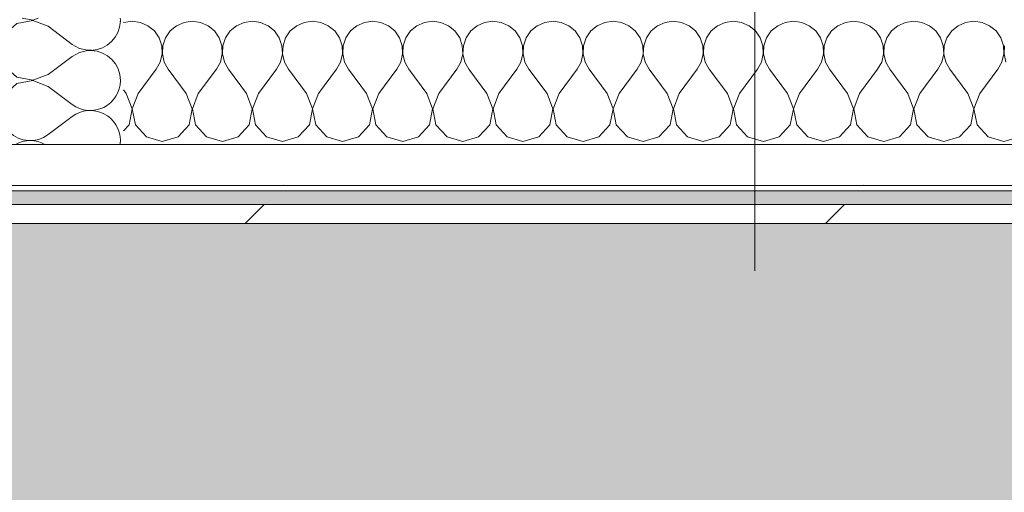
# Model space of a CAD drawing. Header units: millimetres. Extents: x -30280 to 19093, y -19284 to 4746.
# Tile 150 of 256: x -7483 to -7171, y -12645 to -12495. Entities that reach past the tile are written whole.
import ezdxf

# ---------------------------------------------------------------- set-up
doc = ezdxf.new("R2010")
doc.units = ezdxf.units.MM
doc.header["$MEASUREMENT"] = 0
doc.linetypes.add('Wipeout_Contour', pattern=[1000, 0, -1000])
for name, color, linetype in [('10_ESTR_Pilars', 7, 'Continuous'), ('Nuevo_07_CR_Cel Ras pladur', 7, 'Continuous'), ('Nuevo_08_E_Envans secs', 7, 'Continuous')]:
    doc.layers.add(name, color=color, linetype=linetype)
doc.layers.add('10_ESTR_Pilars_Pluma_Nº__20', color=1, linetype='Continuous', lineweight=5)
doc.layers.add('Nuevo_08_E_Envans secs_Pluma_Nº__1', color=7, linetype='Continuous', lineweight=5)
for name, color, linetype, lineweight, true_color in [('Nuevo_07_CR_Cel Ras pladur_Pluma_Nº__102', 7, 'Continuous', 5, 0xcccccc), ('Nuevo_08_E_Envans secs_Pluma_Nº__102', 7, 'Continuous', 5, 0xcccccc), ('Nuevo_08_E_Envans secs_Pluma_Nº__171', 171, 'Continuous', 13, 0xaaaaff), ('Nuevo_08_E_Envans secs_Pluma_Nº__177', 7, 'Continuous', 15, 0xf7e046)]:
    doc.layers.add(name, color=color, linetype=linetype, lineweight=lineweight, true_color=true_color)
pattern_1 = [(45, (0, 0), (-183.8478, 183.8478), [195, -65]), (45, (7e-14, 183.85), (-183.8478, 183.8478), [195, -65])]

# ---------------------------------------------------------------- blocks, each defined once
blk = doc.blocks.new('Forjado_1_1', base_point=(-28050.85, 1700.85))
at = {"layer": 'Nuevo_07_CR_Cel Ras pladur_Pluma_Nº__102', "linetype": 'Continuous', "lineweight": 0, "true_color": 0x333333}
h = blk.add_hatch(color=250, dxfattribs=at)
h.paths.add_polyline_path([(-28050.85, 1700.85), (-1702.11, 1700.85), (-1556.11, 1700.85), (-1556.11, -1703.98), (-1619.11, -1703.98), (-1619.11, -6940.7), (-1544.11, -6940.7), (-1544.11, -7505.7), (-1616.26, -7505.7), (-1616.05, -11923.98), (-1552.9, -11923.98), (-1552.9, -12503.98), (-2036.11, -12503.98), (-2036.11, -12340.7), (-6985.39, -12340.7), (-6985.39, -12549.28), (-7491.4, -12549.28), (-7491.4, -12393.7), (-10655.85, -12393.7), (-10657.1, -13685.07), (-1603.63, -13694.56), (-1609.23, -16937.98), (375.89, -16937.98), (375.89, -16738.98), (1128.89, -16738.98), (1128.89, -17066.98), (2622.91, -17066.98), (5778.89, -17066.98), (5778.89, -16738.98), (6378.89, -16738.98), (6378.89, -12488.98), (5778.89, -12488.98), (5763.89, -12069.98), (3832.9, -12069.98), (2768.91, -12069.98), (2768.91, -12619.14), (2622.91, -12619.14), (2622.91, -12069.98), (843.89, -12069.98), (843.89, -12503.98), (363.89, -12503.98), (363.89, -11923.98), (6641.89, -11923.98), (6627.87, -9203.97), (6003.89, -9207.42), (6010.89, -7490.7), (5790.89, -7490.7), (5790.89, -6940.7), (6010.89, -6940.7), (6010.89, -1710.7), (5770.89, -1710.7), (5770.89, 3861.73), (-28038.85, 3861.73)])
h.paths.add_polyline_path([(7.39, -9099.15), (-1192.61, -9099.15), (-1192.61, 1700.85), (7.39, 1700.85)], flags=0)
h.paths.add_polyline_path([(-1181.11, -11348.2), (-1181.11, -9848.2), (5718.89, -9848.2), (5718.89, -11348.2)], flags=0)
h.paths.add_polyline_path([(38, -16371.48), (-1162, -16371.48), (-1162, -12771.48), (38, -12771.48)], flags=0)
h.paths.add_polyline_path([(2309.36, -16371.48), (1109.36, -16371.48), (1109.36, -12771.48), (2309.36, -12771.48)], flags=0)
h.paths.add_polyline_path([(2226.83, -8799.15), (2226.83, 1400.85), (3726.83, 1400.85), (3726.83, -8799.15)], flags=0)
h.paths.add_polyline_path([(3832.9, -12471.48), (5032.9, -12471.48), (5032.9, -16671.48), (3832.9, -16671.48)], flags=0)
at = {"layer": 'Nuevo_07_CR_Cel Ras pladur_Pluma_Nº__102', "color": 254, "linetype": 'Continuous', "lineweight": 5, "true_color": 0xcccccc, "flags": 128}
blk.add_lwpolyline([(1128.89, -16738.98), (375.89, -16738.98), (375.89, -16937.98), (-1609.23, -16937.98), (-1603.63, -13694.56), (-10657.1, -13685.07), (-10655.85, -12393.7), (-7491.4, -12393.7), (-7491.4, -12549.28), (-6985.39, -12549.28), (-6985.39, -12340.7), (-2036.11, -12340.7), (-2036.11, -12503.98), (-1552.9, -12503.98), (-1552.9, -11923.98), (-1616.05, -11923.98), (-1616.26, -7505.7)], dxfattribs=at)
blk = doc.blocks.new('*X561')
at = {"layer": 'Nuevo_08_E_Envans secs_Pluma_Nº__102', "color": 254, "linetype": 'Continuous', "lineweight": 5, "true_color": 0xcccccc}
for p, q in [((-7472.96, -12517.12), (-7466.58, -12521.9)), ((-7474.2, -12531.43), (-7466.58, -12525.71))]:
    blk.add_line(p, q, dxfattribs=at)
for centre, start, end in [((-7460.87, -12495.24), 271.6789, 358.3211), ((-7460.87, -12514.29), 0, 88.3689), ((-7460.87, -12514.29), 233.1301, 0), ((-7460.87, -12533.33), 0, 126.8699), ((-7479.92, -12523.81), 226.1697, 306.8699), ((-7479.92, -12542.86), 60.5904, 119.4096), ((-7460.87, -12533.33), 352.5958, 0)]:
    blk.add_arc(centre, 9.52, start, end, dxfattribs=at)
blk = doc.blocks.new('*X568')
at = {"layer": 'Nuevo_08_E_Envans secs_Pluma_Nº__102', "color": 254, "linetype": 'Continuous', "lineweight": 5, "true_color": 0xcccccc}
for p, q in [((-7484.18, -12496.24), (-7488.02, -12499.75)), ((-7479.06, -12495.28), (-7484.18, -12496.24)), ((-7482.44, -12494.56), (-7479.06, -12495.2)), ((-7479.06, -12495.2), (-7477.4, -12494.56)), ((-7474.2, -12497.14), (-7479.06, -12495.28)), ((-7451.35, -12495.24), (-7451.44, -12494.56)), ((-7451.39, -12495.56), (-7451.35, -12495.24)), ((-7488.02, -12499.75), (-7489.44, -12504.76)), ((-7474.2, -12497.14), (-7466.58, -12502.86)), ((-7466.58, -12502.86), (-7464.29, -12504.13)), ((-7489.44, -12504.76), (-7488.02, -12509.77)), ((-7464.29, -12505.4), (-7466.58, -12506.67)), ((-7464.29, -12504.13), (-7461.73, -12504.72)), ((-7461.73, -12504.8), (-7464.29, -12505.4)), ((-7461.73, -12504.72), (-7460.5, -12504.66)), ((-7460.68, -12504.85), (-7461.73, -12504.8)), ((-7474.2, -12512.38), (-7466.58, -12506.67)), ((-7488.02, -12509.77), (-7484.18, -12513.28)), ((-7484.18, -12515.29), (-7488.02, -12518.8)), ((-7484.18, -12513.28), (-7479.06, -12514.25)), ((-7479.06, -12514.32), (-7484.18, -12515.29)), ((-7479.06, -12514.25), (-7474.2, -12512.38)), ((-7474.2, -12516.19), (-7479.06, -12514.32)), ((-7474.2, -12516.19), (-7472.96, -12517.12)), ((-7488.02, -12518.8), (-7489.44, -12523.81)), ((-7489.44, -12523.81), (-7488.02, -12528.82)), ((-7488.02, -12528.82), (-7486.26, -12530.43))]:
    blk.add_line(p, q, dxfattribs=at)
blk = doc.blocks.new('Muro_81_1', base_point=(-7450.39, -12338.98))
at = {"layer": 'Nuevo_08_E_Envans secs_Pluma_Nº__1', "color": 7, "linetype": 'Continuous', "lineweight": 5}
blk.add_line((-7490.39, -12534.56), (-7450.39, -12534.56), dxfattribs=at)
at = {"layer": 'Nuevo_08_E_Envans secs', "color": 7, "lineweight": 20}
for name in ['*X568', '*X561']:
    blk.add_blockref(name, (0, 0), dxfattribs=at)
blk = doc.blocks.new('*X571')
at = {"layer": 'Nuevo_08_E_Envans secs_Pluma_Nº__102', "color": 254, "linetype": 'Continuous', "lineweight": 5, "true_color": 0xcccccc}
for p, q in [((-7450.22, -12495.88), (-7450.39, -12495.95)), ((-7447.62, -12495.51), (-7450.22, -12495.88)), ((-7445.02, -12495.88), (-7447.62, -12495.51)), ((-7442.61, -12496.94), (-7445.02, -12495.88)), ((-7431.17, -12495.88), (-7433.58, -12496.94)), ((-7428.57, -12495.51), (-7431.17, -12495.88)), ((-7425.97, -12495.88), (-7428.57, -12495.51)), ((-7423.56, -12496.94), (-7425.97, -12495.88)), ((-7412.13, -12495.88), (-7414.53, -12496.94)), ((-7409.52, -12495.51), (-7412.13, -12495.88)), ((-7406.92, -12495.88), (-7409.52, -12495.51)), ((-7404.52, -12496.94), (-7406.92, -12495.88)), ((-7393.08, -12495.88), (-7395.48, -12496.94)), ((-7390.48, -12495.51), (-7393.08, -12495.88)), ((-7387.87, -12495.88), (-7390.48, -12495.51)), ((-7385.47, -12496.94), (-7387.87, -12495.88)), ((-7374.03, -12495.88), (-7376.44, -12496.94)), ((-7371.43, -12495.51), (-7374.03, -12495.88)), ((-7368.83, -12495.88), (-7371.43, -12495.51)), ((-7366.42, -12496.94), (-7368.83, -12495.88)), ((-7354.98, -12495.88), (-7357.39, -12496.94)), ((-7352.38, -12495.51), (-7354.98, -12495.88)), ((-7349.78, -12495.88), (-7352.38, -12495.51)), ((-7347.37, -12496.94), (-7349.78, -12495.88)), ((-7335.94, -12495.88), (-7338.34, -12496.94)), ((-7333.33, -12495.51), (-7335.94, -12495.88)), ((-7330.73, -12495.88), (-7333.33, -12495.51)), ((-7328.33, -12496.94), (-7330.73, -12495.88)), ((-7316.89, -12495.88), (-7319.29, -12496.94)), ((-7314.29, -12495.51), (-7316.89, -12495.88)), ((-7311.68, -12495.88), (-7314.29, -12495.51)), ((-7309.28, -12496.94), (-7311.68, -12495.88)), ((-7297.84, -12495.88), (-7300.25, -12496.94)), ((-7295.24, -12495.51), (-7297.84, -12495.88)), ((-7292.64, -12495.88), (-7295.24, -12495.51)), ((-7290.23, -12496.94), (-7292.64, -12495.88)), ((-7278.79, -12495.88), (-7281.2, -12496.94)), ((-7276.19, -12495.51), (-7278.79, -12495.88)), ((-7273.59, -12495.88), (-7276.19, -12495.51)), ((-7271.18, -12496.94), (-7273.59, -12495.88)), ((-7259.75, -12495.88), (-7262.15, -12496.94)), ((-7257.14, -12495.51), (-7259.75, -12495.88)), ((-7254.54, -12495.88), (-7257.14, -12495.51)), ((-7252.14, -12496.94), (-7254.54, -12495.88)), ((-7240.7, -12495.88), (-7243.1, -12496.94)), ((-7238.1, -12495.51), (-7240.7, -12495.88)), ((-7235.49, -12495.88), (-7238.1, -12495.51)), ((-7233.09, -12496.94), (-7235.49, -12495.88)), ((-7221.65, -12495.88), (-7224.05, -12496.94)), ((-7219.05, -12495.51), (-7221.65, -12495.88)), ((-7216.45, -12495.88), (-7219.05, -12495.51)), ((-7214.04, -12496.94), (-7216.45, -12495.88)), ((-7202.6, -12495.88), (-7205.01, -12496.94)), ((-7200, -12495.51), (-7202.6, -12495.88)), ((-7197.4, -12495.88), (-7200, -12495.51)), ((-7194.99, -12496.94), (-7197.4, -12495.88)), ((-7183.55, -12495.88), (-7185.96, -12496.94)), ((-7180.95, -12495.51), (-7183.55, -12495.88)), ((-7178.35, -12495.88), (-7180.95, -12495.51)), ((-7175.95, -12496.94), (-7178.35, -12495.88)), ((-7440.59, -12498.61), (-7442.61, -12496.94)), ((-7439.1, -12500.78), (-7440.59, -12498.61)), ((-7435.6, -12498.61), (-7437.09, -12500.78)), ((-7433.58, -12496.94), (-7435.6, -12498.61)), ((-7421.54, -12498.61), (-7423.56, -12496.94)), ((-7420.05, -12500.78), (-7421.54, -12498.61)), ((-7416.55, -12498.61), (-7418.04, -12500.78)), ((-7414.53, -12496.94), (-7416.55, -12498.61)), ((-7402.49, -12498.61), (-7404.52, -12496.94)), ((-7401.01, -12500.78), (-7402.49, -12498.61)), ((-7397.51, -12498.61), (-7398.99, -12500.78)), ((-7395.48, -12496.94), (-7397.51, -12498.61)), ((-7383.45, -12498.61), (-7385.47, -12496.94)), ((-7381.96, -12500.78), (-7383.45, -12498.61)), ((-7378.46, -12498.61), (-7379.95, -12500.78)), ((-7376.44, -12496.94), (-7378.46, -12498.61)), ((-7364.4, -12498.61), (-7366.42, -12496.94)), ((-7362.91, -12500.78), (-7364.4, -12498.61)), ((-7359.41, -12498.61), (-7360.9, -12500.78)), ((-7357.39, -12496.94), (-7359.41, -12498.61)), ((-7345.35, -12498.61), (-7347.37, -12496.94)), ((-7343.86, -12500.78), (-7345.35, -12498.61)), ((-7340.36, -12498.61), (-7341.85, -12500.78)), ((-7338.34, -12496.94), (-7340.36, -12498.61)), ((-7326.3, -12498.61), (-7328.33, -12496.94)), ((-7324.81, -12500.78), (-7326.3, -12498.61)), ((-7321.32, -12498.61), (-7322.8, -12500.78)), ((-7319.29, -12496.94), (-7321.32, -12498.61)), ((-7307.26, -12498.61), (-7309.28, -12496.94)), ((-7305.77, -12500.78), (-7307.26, -12498.61)), ((-7302.27, -12498.61), (-7303.76, -12500.78)), ((-7300.25, -12496.94), (-7302.27, -12498.61)), ((-7288.21, -12498.61), (-7290.23, -12496.94)), ((-7286.72, -12500.78), (-7288.21, -12498.61)), ((-7283.22, -12498.61), (-7284.71, -12500.78)), ((-7281.2, -12496.94), (-7283.22, -12498.61)), ((-7269.16, -12498.61), (-7271.18, -12496.94)), ((-7267.67, -12500.78), (-7269.16, -12498.61)), ((-7264.17, -12498.61), (-7265.66, -12500.78)), ((-7262.15, -12496.94), (-7264.17, -12498.61)), ((-7250.11, -12498.61), (-7252.14, -12496.94)), ((-7248.62, -12500.78), (-7250.11, -12498.61)), ((-7245.13, -12498.61), (-7246.61, -12500.78)), ((-7243.1, -12496.94), (-7245.13, -12498.61)), ((-7231.06, -12498.61), (-7233.09, -12496.94)), ((-7229.58, -12500.78), (-7231.06, -12498.61)), ((-7226.08, -12498.61), (-7227.57, -12500.78)), ((-7224.05, -12496.94), (-7226.08, -12498.61)), ((-7212.02, -12498.61), (-7214.04, -12496.94)), ((-7210.53, -12500.78), (-7212.02, -12498.61)), ((-7207.03, -12498.61), (-7208.52, -12500.78)), ((-7205.01, -12496.94), (-7207.03, -12498.61)), ((-7192.97, -12498.61), (-7194.99, -12496.94)), ((-7191.48, -12500.78), (-7192.97, -12498.61)), ((-7187.98, -12498.61), (-7189.47, -12500.78)), ((-7185.96, -12496.94), (-7187.98, -12498.61)), ((-7173.92, -12498.61), (-7175.95, -12496.94)), ((-7172.43, -12500.78), (-7173.92, -12498.61)), ((-7438.26, -12503.27), (-7439.1, -12500.78)), ((-7437.09, -12500.78), (-7437.93, -12503.27)), ((-7419.21, -12503.27), (-7420.05, -12500.78)), ((-7418.04, -12500.78), (-7418.88, -12503.27)), ((-7400.17, -12503.27), (-7401.01, -12500.78)), ((-7398.99, -12500.78), (-7399.83, -12503.27)), ((-7381.12, -12503.27), (-7381.96, -12500.78)), ((-7379.95, -12500.78), (-7380.79, -12503.27)), ((-7362.07, -12503.27), (-7362.91, -12500.78)), ((-7360.9, -12500.78), (-7361.74, -12503.27)), ((-7343.02, -12503.27), (-7343.86, -12500.78)), ((-7341.85, -12500.78), (-7342.69, -12503.27)), ((-7323.98, -12503.27), (-7324.81, -12500.78)), ((-7322.8, -12500.78), (-7323.64, -12503.27)), ((-7304.93, -12503.27), (-7305.77, -12500.78)), ((-7303.76, -12500.78), (-7304.6, -12503.27)), ((-7285.88, -12503.27), (-7286.72, -12500.78)), ((-7284.71, -12500.78), (-7285.55, -12503.27)), ((-7266.83, -12503.27), (-7267.67, -12500.78)), ((-7265.66, -12500.78), (-7266.5, -12503.27)), ((-7247.78, -12503.27), (-7248.62, -12500.78)), ((-7246.61, -12500.78), (-7247.45, -12503.27)), ((-7228.74, -12503.27), (-7229.58, -12500.78)), ((-7227.57, -12500.78), (-7228.41, -12503.27)), ((-7209.69, -12503.27), (-7210.53, -12500.78)), ((-7208.52, -12500.78), (-7209.36, -12503.27)), ((-7190.64, -12503.27), (-7191.48, -12500.78)), ((-7189.47, -12500.78), (-7190.31, -12503.27)), ((-7171.59, -12503.27), (-7172.43, -12500.78)), ((-7438.73, -12508.45), (-7438.13, -12505.89)), ((-7438.13, -12505.89), (-7438.26, -12503.27)), ((-7437.93, -12503.27), (-7438.06, -12505.89)), ((-7438.06, -12505.89), (-7437.46, -12508.45)), ((-7419.68, -12508.45), (-7419.09, -12505.89)), ((-7419.09, -12505.89), (-7419.21, -12503.27)), ((-7418.88, -12503.27), (-7419.01, -12505.89)), ((-7419.01, -12505.89), (-7418.41, -12508.45)), ((-7400.63, -12508.45), (-7400.04, -12505.89)), ((-7400.04, -12505.89), (-7400.17, -12503.27)), ((-7399.83, -12503.27), (-7399.96, -12505.89)), ((-7399.96, -12505.89), (-7399.37, -12508.45)), ((-7381.59, -12508.45), (-7380.99, -12505.89)), ((-7380.99, -12505.89), (-7381.12, -12503.27)), ((-7380.79, -12503.27), (-7380.91, -12505.89)), ((-7380.91, -12505.89), (-7380.32, -12508.45)), ((-7362.54, -12508.45), (-7361.94, -12505.89)), ((-7361.94, -12505.89), (-7362.07, -12503.27)), ((-7361.74, -12503.27), (-7361.87, -12505.89)), ((-7361.87, -12505.89), (-7361.27, -12508.45)), ((-7343.49, -12508.45), (-7342.9, -12505.89)), ((-7342.9, -12505.89), (-7343.02, -12503.27)), ((-7342.69, -12503.27), (-7342.82, -12505.89)), ((-7342.82, -12505.89), (-7342.22, -12508.45)), ((-7324.44, -12508.45), (-7323.85, -12505.89)), ((-7323.85, -12505.89), (-7323.98, -12503.27)), ((-7323.64, -12503.27), (-7323.77, -12505.89)), ((-7323.77, -12505.89), (-7323.18, -12508.45)), ((-7305.4, -12508.45), (-7304.8, -12505.89)), ((-7304.8, -12505.89), (-7304.93, -12503.27)), ((-7304.6, -12503.27), (-7304.72, -12505.89)), ((-7304.72, -12505.89), (-7304.13, -12508.45)), ((-7286.35, -12508.45), (-7285.75, -12505.89)), ((-7285.75, -12505.89), (-7285.88, -12503.27)), ((-7285.55, -12503.27), (-7285.68, -12505.89)), ((-7285.68, -12505.89), (-7285.08, -12508.45)), ((-7267.3, -12508.45), (-7266.71, -12505.89)), ((-7266.71, -12505.89), (-7266.83, -12503.27)), ((-7266.5, -12503.27), (-7266.63, -12505.89)), ((-7266.63, -12505.89), (-7266.03, -12508.45)), ((-7248.25, -12508.45), (-7247.66, -12505.89)), ((-7247.66, -12505.89), (-7247.78, -12503.27)), ((-7247.45, -12503.27), (-7247.58, -12505.89)), ((-7247.58, -12505.89), (-7246.99, -12508.45)), ((-7229.2, -12508.45), (-7228.61, -12505.89)), ((-7228.61, -12505.89), (-7228.74, -12503.27)), ((-7228.41, -12503.27), (-7228.53, -12505.89)), ((-7228.53, -12505.89), (-7227.94, -12508.45)), ((-7210.16, -12508.45), (-7209.56, -12505.89)), ((-7209.56, -12505.89), (-7209.69, -12503.27)), ((-7209.36, -12503.27), (-7209.49, -12505.89)), ((-7209.49, -12505.89), (-7208.89, -12508.45)), ((-7191.11, -12508.45), (-7190.51, -12505.89)), ((-7190.51, -12505.89), (-7190.64, -12503.27)), ((-7190.31, -12503.27), (-7190.44, -12505.89)), ((-7190.44, -12505.89), (-7189.84, -12508.45)), ((-7172.06, -12508.45), (-7171.47, -12505.89)), ((-7171.47, -12505.89), (-7171.59, -12503.27)), ((-7171.26, -12503.27), (-7171.39, -12505.89)), ((-7171.39, -12505.89), (-7170.8, -12508.45)), ((-7440, -12510.75), (-7438.73, -12508.45)), ((-7437.46, -12508.45), (-7436.19, -12510.75)), ((-7420.95, -12510.75), (-7419.68, -12508.45)), ((-7418.41, -12508.45), (-7417.14, -12510.75)), ((-7401.9, -12510.75), (-7400.63, -12508.45)), ((-7399.37, -12508.45), (-7398.1, -12510.75)), ((-7382.86, -12510.75), (-7381.59, -12508.45)), ((-7380.32, -12508.45), (-7379.05, -12510.75)), ((-7363.81, -12510.75), (-7362.54, -12508.45)), ((-7361.27, -12508.45), (-7360, -12510.75)), ((-7344.76, -12510.75), (-7343.49, -12508.45)), ((-7342.22, -12508.45), (-7340.95, -12510.75)), ((-7325.71, -12510.75), (-7324.44, -12508.45)), ((-7323.18, -12508.45), (-7321.9, -12510.75)), ((-7306.67, -12510.75), (-7305.4, -12508.45)), ((-7304.13, -12508.45), (-7302.86, -12510.75)), ((-7287.62, -12510.75), (-7286.35, -12508.45)), ((-7285.08, -12508.45), (-7283.81, -12510.75)), ((-7268.57, -12510.75), (-7267.3, -12508.45)), ((-7266.03, -12508.45), (-7264.76, -12510.75)), ((-7249.52, -12510.75), (-7248.25, -12508.45)), ((-7246.99, -12508.45), (-7245.71, -12510.75)), ((-7230.48, -12510.75), (-7229.2, -12508.45)), ((-7227.94, -12508.45), (-7226.67, -12510.75)), ((-7211.43, -12510.75), (-7210.16, -12508.45)), ((-7208.89, -12508.45), (-7207.62, -12510.75)), ((-7192.38, -12510.75), (-7191.11, -12508.45)), ((-7189.84, -12508.45), (-7188.57, -12510.75)), ((-7173.33, -12510.75), (-7172.06, -12508.45)), ((-7445.71, -12518.37), (-7440, -12510.75)), ((-7430.48, -12518.37), (-7436.19, -12510.75)), ((-7426.67, -12518.37), (-7420.95, -12510.75)), ((-7411.43, -12518.37), (-7417.14, -12510.75)), ((-7407.62, -12518.37), (-7401.9, -12510.75)), ((-7392.38, -12518.37), (-7398.1, -12510.75)), ((-7388.57, -12518.37), (-7382.86, -12510.75)), ((-7373.33, -12518.37), (-7379.05, -12510.75)), ((-7369.52, -12518.37), (-7363.81, -12510.75)), ((-7354.29, -12518.37), (-7360, -12510.75)), ((-7350.48, -12518.37), (-7344.76, -12510.75)), ((-7335.24, -12518.37), (-7340.95, -12510.75)), ((-7331.43, -12518.37), (-7325.71, -12510.75)), ((-7316.19, -12518.37), (-7321.9, -12510.75)), ((-7312.38, -12518.37), (-7306.67, -12510.75)), ((-7297.14, -12518.37), (-7302.86, -12510.75)), ((-7293.33, -12518.37), (-7287.62, -12510.75)), ((-7278.1, -12518.37), (-7283.81, -12510.75)), ((-7274.29, -12518.37), (-7268.57, -12510.75)), ((-7259.05, -12518.37), (-7264.76, -12510.75)), ((-7255.24, -12518.37), (-7249.52, -12510.75)), ((-7240, -12518.37), (-7245.71, -12510.75)), ((-7236.19, -12518.37), (-7230.48, -12510.75)), ((-7220.95, -12518.37), (-7226.67, -12510.75)), ((-7217.14, -12518.37), (-7211.43, -12510.75)), ((-7201.9, -12518.37), (-7207.62, -12510.75)), ((-7198.1, -12518.37), (-7192.38, -12510.75)), ((-7182.86, -12518.37), (-7188.57, -12510.75)), ((-7179.05, -12518.37), (-7173.33, -12510.75)), ((-7449.52, -12518.37), (-7450.39, -12517.21)), ((-7447.66, -12523.23), (-7449.52, -12518.37)), ((-7445.71, -12518.37), (-7447.58, -12523.23)), ((-7428.61, -12523.23), (-7430.48, -12518.37)), ((-7426.67, -12518.37), (-7428.53, -12523.23)), ((-7409.56, -12523.23), (-7411.43, -12518.37)), ((-7407.62, -12518.37), (-7409.49, -12523.23)), ((-7390.51, -12523.23), (-7392.38, -12518.37)), ((-7388.57, -12518.37), (-7390.44, -12523.23)), ((-7371.47, -12523.23), (-7373.33, -12518.37)), ((-7369.52, -12518.37), (-7371.39, -12523.23)), ((-7352.42, -12523.23), (-7354.29, -12518.37)), ((-7350.48, -12518.37), (-7352.34, -12523.23)), ((-7333.37, -12523.23), (-7335.24, -12518.37)), ((-7331.43, -12518.37), (-7333.29, -12523.23)), ((-7314.32, -12523.23), (-7316.19, -12518.37)), ((-7312.38, -12518.37), (-7314.25, -12523.23)), ((-7295.28, -12523.23), (-7297.14, -12518.37)), ((-7293.33, -12518.37), (-7295.2, -12523.23)), ((-7276.23, -12523.23), (-7278.1, -12518.37)), ((-7274.29, -12518.37), (-7276.15, -12523.23)), ((-7257.18, -12523.23), (-7259.05, -12518.37)), ((-7255.24, -12518.37), (-7257.1, -12523.23)), ((-7238.13, -12523.23), (-7240, -12518.37)), ((-7236.19, -12518.37), (-7238.06, -12523.23)), ((-7219.09, -12523.23), (-7220.95, -12518.37)), ((-7217.14, -12518.37), (-7219.01, -12523.23)), ((-7200.04, -12523.23), (-7201.9, -12518.37)), ((-7198.1, -12518.37), (-7199.96, -12523.23)), ((-7180.99, -12523.23), (-7182.86, -12518.37)), ((-7179.05, -12518.37), (-7180.91, -12523.23)), ((-7448.62, -12528.34), (-7447.66, -12523.23)), ((-7447.58, -12523.23), (-7446.61, -12528.34)), ((-7429.58, -12528.34), (-7428.61, -12523.23)), ((-7428.53, -12523.23), (-7427.57, -12528.34)), ((-7410.53, -12528.34), (-7409.56, -12523.23)), ((-7409.49, -12523.23), (-7408.52, -12528.34)), ((-7391.48, -12528.34), (-7390.51, -12523.23)), ((-7390.44, -12523.23), (-7389.47, -12528.34)), ((-7372.43, -12528.34), (-7371.47, -12523.23)), ((-7371.39, -12523.23), (-7370.42, -12528.34)), ((-7353.39, -12528.34), (-7352.42, -12523.23)), ((-7352.34, -12523.23), (-7351.38, -12528.34)), ((-7334.34, -12528.34), (-7333.37, -12523.23)), ((-7333.29, -12523.23), (-7332.33, -12528.34)), ((-7315.29, -12528.34), (-7314.32, -12523.23)), ((-7314.25, -12523.23), (-7313.28, -12528.34)), ((-7296.24, -12528.34), (-7295.28, -12523.23)), ((-7295.2, -12523.23), (-7294.23, -12528.34)), ((-7277.2, -12528.34), (-7276.23, -12523.23)), ((-7276.15, -12523.23), (-7275.19, -12528.34)), ((-7258.15, -12528.34), (-7257.18, -12523.23)), ((-7257.1, -12523.23), (-7256.14, -12528.34)), ((-7239.1, -12528.34), (-7238.13, -12523.23)), ((-7238.06, -12523.23), (-7237.09, -12528.34)), ((-7220.05, -12528.34), (-7219.09, -12523.23)), ((-7219.01, -12523.23), (-7218.04, -12528.34)), ((-7201.01, -12528.34), (-7200.04, -12523.23)), ((-7199.96, -12523.23), (-7198.99, -12528.34)), ((-7181.96, -12528.34), (-7180.99, -12523.23)), ((-7180.91, -12523.23), (-7179.95, -12528.34)), ((-7450.39, -12530.28), (-7448.62, -12528.34)), ((-7446.61, -12528.34), (-7443.1, -12532.19)), ((-7433.09, -12532.19), (-7429.58, -12528.34)), ((-7427.57, -12528.34), (-7424.05, -12532.19)), ((-7414.04, -12532.19), (-7410.53, -12528.34)), ((-7408.52, -12528.34), (-7405.01, -12532.19)), ((-7394.99, -12532.19), (-7391.48, -12528.34)), ((-7389.47, -12528.34), (-7385.96, -12532.19)), ((-7375.95, -12532.19), (-7372.43, -12528.34)), ((-7370.42, -12528.34), (-7366.91, -12532.19)), ((-7356.9, -12532.19), (-7353.39, -12528.34)), ((-7351.38, -12528.34), (-7347.86, -12532.19)), ((-7337.85, -12532.19), (-7334.34, -12528.34)), ((-7332.33, -12528.34), (-7328.82, -12532.19)), ((-7318.8, -12532.19), (-7315.29, -12528.34)), ((-7313.28, -12528.34), (-7309.77, -12532.19)), ((-7299.75, -12532.19), (-7296.24, -12528.34)), ((-7294.23, -12528.34), (-7290.72, -12532.19)), ((-7280.71, -12532.19), (-7277.2, -12528.34)), ((-7275.19, -12528.34), (-7271.67, -12532.19)), ((-7261.66, -12532.19), (-7258.15, -12528.34)), ((-7256.14, -12528.34), (-7252.63, -12532.19)), ((-7242.61, -12532.19), (-7239.1, -12528.34)), ((-7237.09, -12528.34), (-7233.58, -12532.19)), ((-7223.56, -12532.19), (-7220.05, -12528.34)), ((-7218.04, -12528.34), (-7214.53, -12532.19)), ((-7204.52, -12532.19), (-7201.01, -12528.34)), ((-7198.99, -12528.34), (-7195.48, -12532.19)), ((-7185.47, -12532.19), (-7181.96, -12528.34)), ((-7179.95, -12528.34), (-7176.44, -12532.19)), ((-7443.1, -12532.19), (-7438.1, -12533.61)), ((-7438.1, -12533.61), (-7433.09, -12532.19)), ((-7424.05, -12532.19), (-7419.05, -12533.61)), ((-7419.05, -12533.61), (-7414.04, -12532.19)), ((-7405.01, -12532.19), (-7400, -12533.61)), ((-7400, -12533.61), (-7394.99, -12532.19)), ((-7385.96, -12532.19), (-7380.95, -12533.61)), ((-7380.95, -12533.61), (-7375.95, -12532.19)), ((-7366.91, -12532.19), (-7361.9, -12533.61)), ((-7361.9, -12533.61), (-7356.9, -12532.19)), ((-7347.86, -12532.19), (-7342.86, -12533.61)), ((-7342.86, -12533.61), (-7337.85, -12532.19)), ((-7328.82, -12532.19), (-7323.81, -12533.61)), ((-7323.81, -12533.61), (-7318.8, -12532.19)), ((-7309.77, -12532.19), (-7304.76, -12533.61)), ((-7304.76, -12533.61), (-7299.75, -12532.19)), ((-7290.72, -12532.19), (-7285.71, -12533.61)), ((-7285.71, -12533.61), (-7280.71, -12532.19)), ((-7271.67, -12532.19), (-7266.67, -12533.61)), ((-7266.67, -12533.61), (-7261.66, -12532.19)), ((-7252.63, -12532.19), (-7247.62, -12533.61)), ((-7247.62, -12533.61), (-7242.61, -12532.19)), ((-7233.58, -12532.19), (-7228.57, -12533.61)), ((-7228.57, -12533.61), (-7223.56, -12532.19)), ((-7214.53, -12532.19), (-7209.52, -12533.61)), ((-7209.52, -12533.61), (-7204.52, -12532.19)), ((-7195.48, -12532.19), (-7190.48, -12533.61)), ((-7190.48, -12533.61), (-7185.47, -12532.19)), ((-7176.44, -12532.19), (-7171.43, -12533.61)), ((-7171.43, -12533.61), (-7166.42, -12532.19))]:
    blk.add_line(p, q, dxfattribs=at)
blk = doc.blocks.new('Muro_82_1', base_point=(-7450.39, -12494.56))
at = {"color": 254, "linetype": 'Wipeout_Contour', "lineweight": 0, "ltscale": 57950.25273}
blk.add_wipeout([(-7010.39, -12534.56), (-7490.39, -12534.56), (-7490.39, -12547.56), (-7010.39, -12547.56)], dxfattribs=at).dxf.layer = 'Nuevo_08_E_Envans secs'
at = {"color": 254, "linetype": 'Wipeout_Contour', "lineweight": 0, "ltscale": 58004.913338}
blk.add_wipeout([(-6991.39, -12553.56), (-7509.39, -12553.56), (-7509.39, -12559.56), (-6991.39, -12559.56)], dxfattribs=at).dxf.layer = 'Nuevo_08_E_Envans secs'
at = {"layer": 'Nuevo_08_E_Envans secs_Pluma_Nº__171', "linetype": 'Continuous', "lineweight": 13, "true_color": 0xaaaaff}
h = blk.add_hatch(dxfattribs=at)
h.set_pattern_fill('Panellat_HPL_0001', color=161, style=0, pattern_type=2)
h.set_pattern_definition(pattern_1)
h.paths.add_polyline_path([(-6991.39, -12553.56), (-7509.39, -12553.56), (-7509.39, -12559.56), (-6991.39, -12559.56)])
at = {"layer": 'Nuevo_08_E_Envans secs_Pluma_Nº__177', "linetype": 'Continuous', "lineweight": 15, "true_color": 0xf7e046}
h = blk.add_hatch(dxfattribs=at)
h.set_pattern_fill('Panellat_HPL_0001', color=53, style=0, pattern_type=2)
h.set_pattern_definition(pattern_1)
h.paths.add_polyline_path([(-7010.39, -12534.56), (-7490.39, -12534.56), (-7490.39, -12547.56), (-7010.39, -12547.56)])
at = {"layer": 'Nuevo_08_E_Envans secs_Pluma_Nº__1', "color": 7, "linetype": 'Continuous', "lineweight": 5}
for p, q in [((-7490.39, -12534.56), (-7450.39, -12534.56)), ((-7450.39, -12534.56), (-7050.39, -12534.56)), ((-7490.39, -12547.56), (-7010.39, -12547.56)), ((-7503.39, -12553.56), (-6997.39, -12553.56))]:
    blk.add_line(p, q, dxfattribs=at)
at = {"layer": 'Nuevo_08_E_Envans secs_Pluma_Nº__1', "color": 7, "linetype": 'Continuous', "lineweight": 5, "flags": 128}
blk.add_lwpolyline([(-7509.39, -12559.56), (-6985.39, -12559.56)], dxfattribs=at)
at = {"layer": 'Nuevo_08_E_Envans secs', "color": 7, "lineweight": 20}
blk.add_blockref('*X571', (0, 0), dxfattribs=at)
blk = doc.blocks.new('Pilar_15_1', base_point=(-7250.39, -12294.56))
at = {"layer": '10_ESTR_Pilars_Pluma_Nº__20', "color": 1, "linetype": 'Continuous', "lineweight": 5}
blk.add_line((-7250.39, -12374.56), (-7250.39, -12574.56), dxfattribs=at)

msp = doc.modelspace()

# ---------------------------------------------------------------- block references
at = {"layer": 'Nuevo_07_CR_Cel Ras pladur', "color": 254, "linetype": 'Continuous', "lineweight": 5, "true_color": 0xcccccc}
msp.add_blockref('Forjado_1_1', (-28050.85, 1700.85), dxfattribs=at)

# ---------------------------------------------------------------- next in the draw order: block references
at = {"layer": 'Nuevo_08_E_Envans secs', "color": 7, "lineweight": 20}
msp.add_blockref('Muro_81_1', (-7450.39, -12338.98), dxfattribs=at)

# ---------------------------------------------------------------- next in the draw order: block references
msp.add_blockref('Muro_82_1', (-7450.39, -12494.56), dxfattribs=at)

# ---------------------------------------------------------------- next in the draw order: block references
at = {"layer": '10_ESTR_Pilars', "color": 7, "lineweight": 20}
msp.add_blockref('Pilar_15_1', (-7250.39, -12294.56), dxfattribs=at)

doc.saveas('drawing.dxf')
